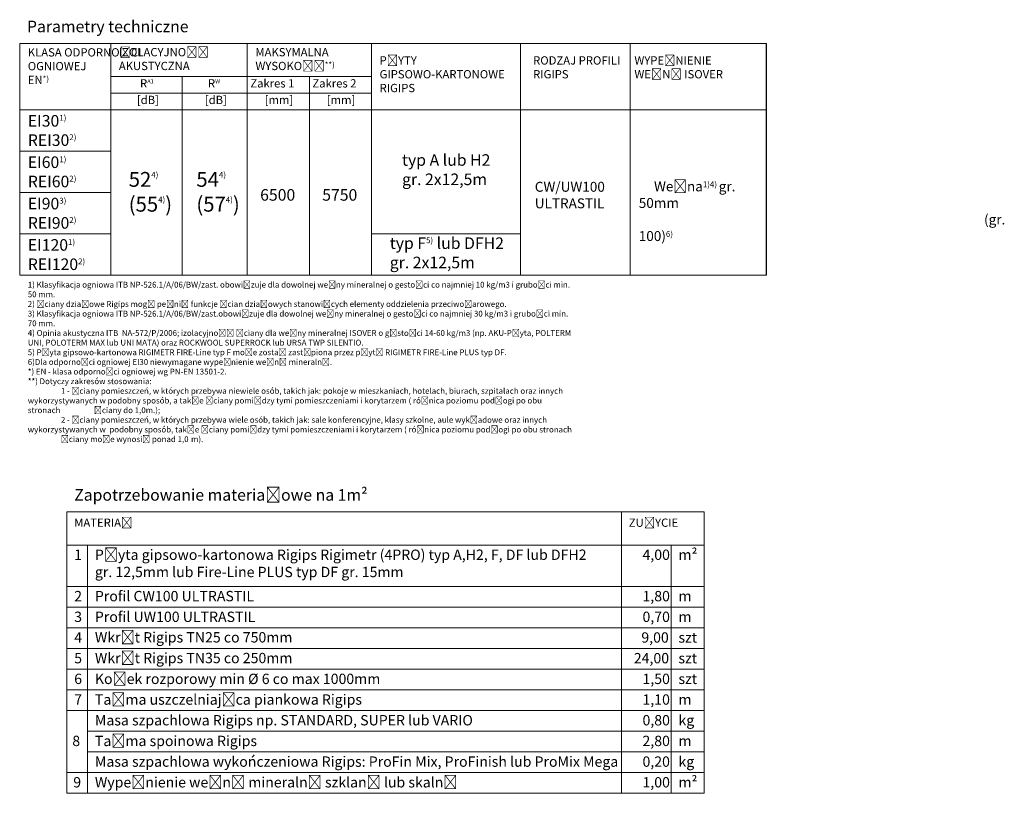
# Model space of a CAD drawing. Header units: millimetres. Extents: x 2906 to 4095, y -2046 to 1109.
# Tile 1 of 6: x 2906 to 4095, y -2046 to -1111. Entities that reach past the tile are written whole.
import ezdxf

# ---------------------------------------------------------------- set-up
doc = ezdxf.new("R2010")
doc.units = ezdxf.units.MM
doc.layers.add('OPISY', color=7, linetype='Continuous', lineweight=9)
doc.styles.get("Standard").update_dxf_attribs({"font": 'arial.ttf'})

msp = doc.modelspace()

# ---------------------------------------------------------------- linework, layer by layer
msp.add_line((3808.138, -1419.939), (3808.138, -1139.939))
at = {"layer": 'OPISY'}
for p, q in [((2905.83, -1139.939), (2905.83, -1419.939)), ((2905.83, -1139.939), (3808.138, -1139.939)), ((3015.83, -1139.939), (3015.83, -1419.939)), ((3180.83, -1139.939), (3180.83, -1419.939)), ((3330.83, -1139.939), (3330.83, -1419.939)), ((3510.83, -1139.939), (3510.83, -1419.939)), ((3643.2, -1419.939), (3643.2, -1139.939)), ((3015.83, -1179.939), (3330.83, -1179.939)), ((3102.063, -1179.939), (3102.063, -1419.939)), ((3255.83, -1179.939), (3255.83, -1419.939)), ((3015.83, -1199.939), (3330.83, -1199.939)), ((2905.83, -1219.939), (3808.138, -1219.939)), ((2905.83, -1269.939), (3015.83, -1269.939)), ((2905.83, -1319.939), (3015.83, -1319.939)), ((2905.83, -1369.939), (3015.83, -1369.939)), ((3330.83, -1369.939), (3510.83, -1369.939)), ((2905.83, -1419.939), (3808.138, -1419.939)), ((2962.901, -1706.064), (2962.901, -2046.064)), ((2962.901, -1706.064), (3732.901, -1706.064)), ((3632.901, -2046.064), (3632.901, -1706.064)), ((3732.901, -2046.064), (3732.901, -1706.064)), ((2962.901, -1746.064), (3732.901, -1746.064)), ((2987.901, -1746.064), (2987.901, -2046.064)), ((3692.901, -2046.064), (3692.901, -1746.064)), ((2962.901, -1796.064), (3732.901, -1796.064)), ((2962.901, -1821.064), (3732.901, -1821.064)), ((2962.901, -1846.064), (3732.901, -1846.064)), ((2962.901, -1871.064), (3732.901, -1871.064)), ((2962.901, -1896.064), (3732.901, -1896.064)), ((2962.901, -1921.064), (3732.901, -1921.064)), ((2962.901, -1946.064), (3732.901, -1946.064)), ((2987.901, -1971.064), (3732.901, -1971.064)), ((2987.901, -1996.064), (3732.901, -1996.064)), ((2962.901, -2021.064), (3732.901, -2021.064)), ((2962.901, -2046.064), (3732.901, -2046.064))]:
    msp.add_line(p, q, dxfattribs=at)

# ---------------------------------------------------------------- texts
at = {"attachment_point": 1}
for s, width, insert, char_height in [('KLASA ODPORNOŚCI OGNIOWEJ\\P{\\fArial|b1|i0|c238|p34;EN\\fArial|b0|i0|c238|p34;\\H0.7x;*)}', 140.20402, (2915.626, -1145.599), 10), ('{\\fArial|b1|i0|c238|p34;IZOLACYJNOŚĆ AKUSTYCZNA}', 140.20402, (3025.626, -1145.367), 10), ('MAKSYMALNA WYSOKOŚĆ{\\H0.7x;**)}', 140.20402, (3190.626, -1145.367), 10), ('PŁYTY GIPSOWO-KARTONOWE RIGIPS', 140.20402, (3340.626, -1155.367), 10), ('WYPEŁNIENIE WEŁNĄ ISOVER', 140.20402, (3648.451, -1155.367), 10), ('RODZAJ PROFILI RIGIPS', 140.20402, (3526.081, -1155.367), 10), ('{\\fArial|b1|i0|c238|p34;R\\H0.5x;A1}', 280.40805, (3051.198, -1183.055), 10), ('{\\fArial|b1|i0|c238|p34;R\\fISOCPEUR|b1|i0|c238|p34;\\H0.5x;W}', 280.40805, (3133.303, -1183.055), 10), ('Zakres 1', 280.40805, (3184.398, -1183.055), 10), ('Zakres 2', 280.40805, (3259.398, -1183.055), 10), ('{\\fArial|b1|i0|c238|p34;[dB]}', 280.40805, (3047.397, -1203.055), 10), ('{\\fArial|b1|i0|c238|p34;[dB]}', 280.40805, (3129.502, -1203.055), 10), ('[mm]', 280.40805, (3201.825, -1203.055), 10), ('[mm]', 280.40805, (3276.825, -1203.055), 10), ('EI30{\\H0.5x;1)}\\PREI30{\\H0.5x;2)}', 140.20402, (2915.626, -1226.338), 14), ('typ A lub H2\\Pgr. 2x12,5m', 140.20402, (3367.708, -1273.694), 14), ('EI60{\\H0.5x;1)\\P}REI60{\\H0.5x;2)}', 140.20402, (2915.626, -1276.338), 14), ('{\\fArial|b1|i0|c238|p34;52\\H0.38889x;4)\\H2.5714x;\\P(55\\H0.38889x;4)\\H2.5714x;)}', 140.20402, (3037.532, -1295.105), 18), ('{\\fArial|b1|i0|c238|p34;54\\H0.38889x;4)\\H2.5714x;\\P(57\\H0.38889x;4)\\H2.5714x;)}', 140.20402, (3119.256, -1295.105), 18), ('CW/UW100 ULTRASTIL ', 140.20402, (3528.093, -1307.066), 12), ('\\pi1.5342;Wełna{\\H0.58333x;1)4) }gr. 50mm \\P\\pi34.761;(gr. 100){\\H0.58333x;6)}', 140.20402, (3653.717, -1306.587), 12), ('6500', 140.20402, (3196.303, -1315.858), 14), ('5750', 140.20402, (3271.303, -1315.858), 14), ('EI90{\\H0.5x;3)}\\PREI90{\\H0.5x;2)}', 140.20402, (2915.626, -1326.338), 14), ('EI120{\\H0.5x;1)}\\PREI120{\\H0.5x;2)}', 140.20402, (2915.626, -1376.338), 14), ('typ F{\\H0.5x;5)} lub DFH2\\Pgr. 2x12,5m', 140.20402, (3352.937, -1374.198), 14), ('{\\H0.7x;1) Klasyfikacja ogniowa ITB NP-526.1/A/06/BW/zast. obowiązuje dla dowolnej wełny mineralnej o gestości co najmniej 10 kg/m3 i grubości min. 50 mm.\\P2) Ściany działowe Rigips mogą pełnić funkcje ścian działowych stanowiących elementy oddzielenia przeciwożarowego.\\P3) Klasyfikacja ogniowa ITB NP-526.1/A/06/BW/zast.obowiązuje dla dowolnej wełny mineralnej o gestości co najmniej 30 kg/m3 i grubości min. 70 mm.\\P4) Opinia akustyczna ITB  NA-572/P/2006; izolacyjność ściany dla wełny mineralnej ISOVER o gęstości 14-60 kg/m3 (np. AKU-Płyta, POLTERM UNI, POLOTERM MAX lub UNI MATA) oraz ROCKWOOL SUPERROCK lub URSA TWP SILENTIO.\\P5) Płyta gipsowo-kartonowa RIGIMETR FIRE-Line typ F może zostać zastąpiona przez płytę RIGIMETR FIRE-Line PLUS typ DF.\\P6)Dla odporności ogniowej EI30 niewymagane wypełnienie wełną mineralną.\\P*) EN - klasa odporności ogniowej wg PN-EN 13501-2.\\P**) Dotyczy zakresów stosowania:\\P^I1 - ściany pomieszczeń, w których przebywa niewiele osób, takich jak: pokoje w mieszkaniach, hotelach, biurach, szpitalach oraz innych ^I^Iwykorzystywanych w podobny sposób, a także ściany pomiędzy tymi pomieszczeniami i korytarzem ( różnica poziomu podłogi po obu stronach ^Iściany do 1,0m.);\\P^I2 - ściany pomieszczeń, w których przebywa wiele osób, takich jak: sale konferencyjne, klasy szkolne, aule wykładowe oraz innych ^I^Iwykorzystywanych w  podobny sposób, także ściany pomiędzy tymi pomieszczeniami i korytarzem ( różnica poziomu podłogi po obu stronach ^Iściany może wynosić ponad 1,0} {\\H0.7x;m).}', 661.28613, (2915.626, -1427.888), 10)]:
    msp.add_mtext_dynamic_manual_height_columns(s, width=width, gutter_width=12.5, heights=[0], dxfattribs=dict(at, insert=insert, char_height=char_height))
at = {"layer": 'OPISY', "attachment_point": 1}
for s, width, heights, insert, char_height in [('Parametry techniczne', 1832.42247, [0], (2914.618, -1112.314), 14), ('Zapotrzebowanie materiałowe na 1m²', 1832.42247, [0], (2971.69, -1678.439), 14), ('MATERIAŁ', 1832.42247, [0], (2971.69, -1713.992), 10), ('ZUŻYCIE', 1832.42247, [0], (3641.69, -1713.992), 10), ('1', 50, [0], (2971.69, -1751.492), 12.5), ('Płyta gipsowo-kartonowa Rigips Rigimetr (4PRO) typ A,H2, F, DF lub DFH2 \\Pgr. 12,5mm lub Fire-Line PLUS typ DF gr. 15mm', 1832.42247, [0], (2996.69, -1751.492), 12.5), ('4,00', 50, [0], (3658.216, -1751.492), 12.5), ('m²', 50, [0], (3701.69, -1751.492), 12.5), ('2', 50, [0], (2971.69, -1801.492), 12.5), ('Profil CW100 ULTRASTIL ', 1832.42247, [0], (2996.69, -1801.492), 12.5), ('1,80', 50, [0], (3658.216, -1801.492), 12.5), ('m', 50, [12.5], (3701.69, -1801.492), 12.5), ('3', 50, [0], (2971.69, -1826.492), 12.5), ('Profil UW100 ULTRASTIL ', 1832.42247, [0], (2996.69, -1826.492), 12.5), ('0,70', 50, [0], (3658.216, -1826.492), 12.5), ('m', 50, [0], (3701.69, -1826.492), 12.5), ('4', 50, [0], (2971.69, -1851.492), 12.5), ('Wkręt Rigips TN25 co 750mm', 1832.42247, [0], (2996.69, -1851.29), 12.5), ('9,00', 50, [0], (3656.837, -1851.492), 12.5), ('szt', 50, [0], (3701.69, -1851.492), 12.5), ('5', 50, [0], (2971.69, -1876.492), 12.5), ('Wkręt Rigips TN35 co 250mm', 1832.42247, [0], (2996.69, -1876.29), 12.5), ('24,00', 50, [0], (3647.749, -1876.492), 12.5), ('szt', 50, [0], (3701.69, -1876.492), 12.5), ('6', 50, [0], (2971.69, -1901.492), 12.5), ('Kołek rozporowy min %%C 6 co max 1000mm ', 1832.42247, [0], (2996.69, -1901.492), 12.5), ('1,50', 50, [0], (3658.216, -1901.492), 12.5), ('szt', 50, [0], (3701.69, -1901.492), 12.5), ('7', 50, [0], (2971.69, -1926.492), 12.5), ('Taśma uszczelniająca piankowa Rigips', 1832.42247, [0], (2996.69, -1926.492), 12.5), ('1,10', 50, [0], (3658.216, -1926.492), 12.5), ('m', 50, [0], (3701.69, -1926.492), 12.5), ('Masa szpachlowa Rigips np. STANDARD, SUPER lub VARIO', 1832.42247, [0], (2996.69, -1951.492), 12.5), ('kg', 50, [0], (3701.69, -1951.492), 12.5), ('0,80', 50, [0], (3658.216, -1951.492), 12.5), ('Taśma spoinowa Rigips', 1832.42247, [0], (2996.69, -1976.492), 12.5), ('8', 50, [0], (2969.417, -1976.492), 12.5), ('2,80', 50, [0], (3658.216, -1976.492), 12.5), ('m', 50, [0], (3701.69, -1976.492), 12.5), ('Masa szpachlowa wykończeniowa Rigips: ProFin Mix, ProFinish lub ProMix Mega', 1832.42247, [0], (2996.69, -2001.492), 12.5), ('0,20', 50, [0], (3658.216, -2001.492), 12.5), ('kg', 50, [0], (3701.69, -2001.492), 12.5), ('9', 50, [0], (2970.553, -2026.492), 12.5), ('Wypełnienie wełną mineralną szklaną lub skalną', 1832.42247, [0], (2996.69, -2026.492), 12.5), ('1,00', 50, [0], (3658.216, -2026.492), 12.5), ('m²', 50, [0], (3701.69, -2026.492), 12.5)]:
    msp.add_mtext_dynamic_manual_height_columns(s, width=width, gutter_width=12.5, heights=heights, dxfattribs=dict(at, insert=insert, char_height=char_height))

doc.saveas('drawing.dxf')
